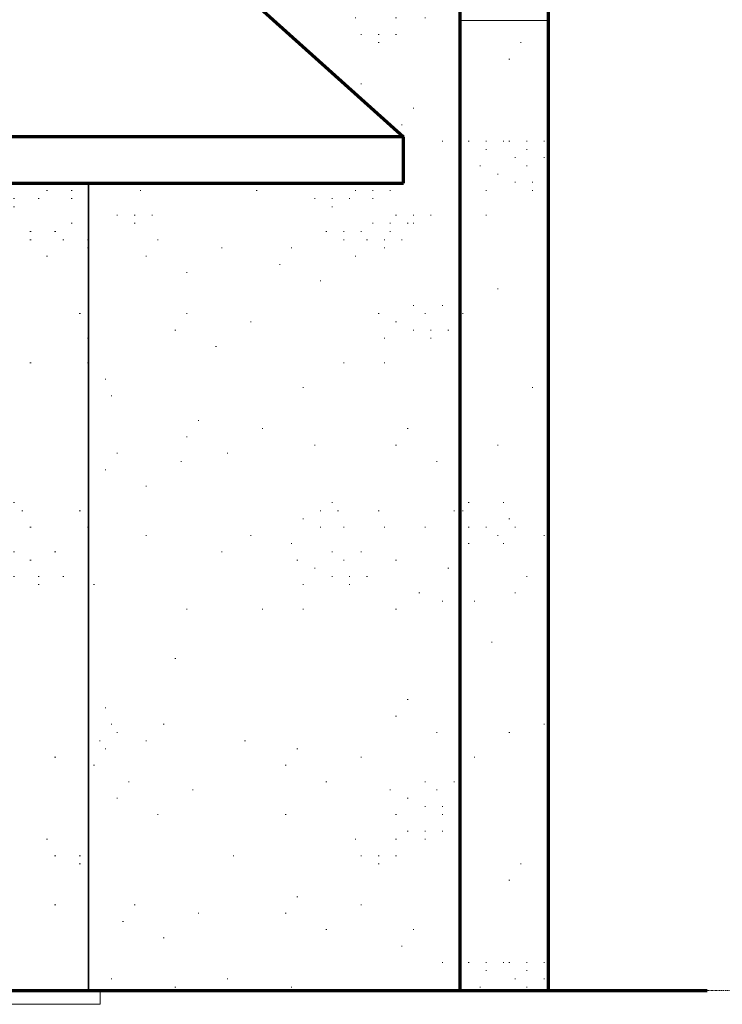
# Model space of a CAD drawing. Header units: inches. Extents: x -554 to 650, y -7 to 251.
# Tile 7 of 9: x 441 to 544, y -2 to 142. Entities that reach past the tile are written whole.
import ezdxf

# ---------------------------------------------------------------- set-up
doc = ezdxf.new("R2010")
doc.units = ezdxf.units.IN
doc.header["$MEASUREMENT"] = 0
doc.linetypes.add('Center 1_4_', pattern=[0.53125, 0.25, -0.09375, 0.09375, -0.09375])
for name, color, linetype, lineweight in [('A-DETL', 90, 'Continuous', 9), ('A-FLOR', 192, 'Continuous', 9), ('A-FLOR-LEVL', 51, 'Continuous', 9), ('A-ROOF', 132, 'Continuous', 9), ('A-WALL', 90, 'Continuous', 9), ('A-WALL-PATT', 111, 'Continuous', 9)]:
    doc.layers.add(name, color=color, linetype=linetype, lineweight=lineweight)

msp = doc.modelspace()

# ---------------------------------------------------------------- hatches: boundary and pattern name
at = {"layer": 'A-WALL-PATT'}
h = msp.add_hatch(dxfattribs=at)
h.set_pattern_fill('FP_4', color=256, style=0, pattern_type=2)
h.set_pattern_definition([(0, (652.33, 88.04), (0, 120), [0.112, -84.74]), (0, (607.36, 50.84), (0, 120), [0.112, -84.74]), (0, (633.66, 48.44), (0, 120), [0.112, -84.74]), (0, (654.03, 79.64), (0, 120), [0.112, -84.74]), (0, (642.15, 139.64), (0, 120), [0.112, -84.74]), (0, (599.72, 138.44), (0, 120), [0.112, -84.74]), (0, (616.69, 106.04), (0, 120), [0.112, -84.74]), (0, (620.93, 101.24), (0, 120), [0.112, -84.74]), (0, (665.9, 113.24), (0, 120), [0.112, -84.74]), (0, (668.45, 112.04), (0, 120), [0.112, -84.74]), (0, (668.45, 113.24), (0, 120), [0.112, -84.74]), (0, (671, 113.24), (0, 120), [0.112, -84.74]), (0, (654.03, 115.64), (0, 120), [0.112, -84.74]), (0, (656.57, 114.44), (0, 120), [0.112, -84.74]), (0, (656.57, 115.64), (0, 120), [0.112, -84.74]), (0, (659.12, 115.64), (0, 120), [0.112, -84.74]), (0, (661.66, 109.64), (0, 120), [0.112, -84.74]), (0, (664.21, 108.44), (0, 120), [0.112, -84.74]), (0, (664.21, 109.64), (0, 120), [0.112, -84.74]), (0, (666.75, 109.64), (0, 120), [0.112, -84.74]), (0, (662.51, 112.04), (0, 120), [0.112, -84.74]), (0, (665.06, 110.84), (0, 120), [0.112, -84.74]), (0, (665.06, 112.04), (0, 120), [0.112, -84.74]), (0, (667.6, 112.04), (0, 120), [0.112, -84.74]), (0, (655.72, 110.84), (0, 120), [0.112, -84.74]), (0, (658.27, 109.64), (0, 120), [0.112, -84.74]), (0, (658.27, 110.84), (0, 120), [0.112, -84.74]), (0, (660.81, 110.84), (0, 120), [0.112, -84.74]), (0, (659.97, 116.84), (0, 120), [0.112, -84.74]), (0, (662.51, 115.64), (0, 120), [0.112, -84.74]), (0, (662.51, 116.84), (0, 120), [0.112, -84.74]), (0, (665.06, 116.84), (0, 120), [0.112, -84.74]), (0, (625.18, 113.24), (0, 120), [0.112, -84.74]), (0, (627.72, 112.04), (0, 120), [0.112, -84.74]), (0, (627.72, 113.24), (0, 120), [0.112, -84.74]), (0, (630.27, 113.24), (0, 120), [0.112, -84.74]), (0, (623.48, 119.24), (0, 120), [0.112, -84.74]), (0, (626.02, 118.04), (0, 120), [0.112, -84.74]), (0, (626.02, 119.24), (0, 120), [0.112, -84.74]), (0, (628.57, 119.24), (0, 120), [0.112, -84.74]), (0, (660.81, 139.64), (0, 120), [0.112, -84.74]), (0, (663.36, 138.44), (0, 120), [0.112, -84.74]), (0, (663.36, 139.64), (0, 120), [0.112, -84.74]), (0, (665.9, 139.64), (0, 120), [0.112, -84.74]), (0, (616.69, 152.84), (0, 120), [0.112, -84.74]), (0, (619.24, 151.64), (0, 120), [0.112, -84.74]), (0, (619.24, 152.84), (0, 120), [0.112, -84.74]), (0, (621.78, 152.84), (0, 120), [0.112, -84.74]), (0, (609.9, 124.04), (0, 120), [0.112, -84.74]), (0, (612.45, 122.84), (0, 120), [0.112, -84.74]), (0, (612.45, 124.04), (0, 120), [0.112, -84.74]), (0, (615, 124.04), (0, 120), [0.112, -84.74]), (0, (667.6, 143.24), (0, 120), [0.112, -84.74]), (0, (670.15, 142.04), (0, 120), [0.112, -84.74]), (0, (670.15, 143.24), (0, 120), [0.112, -84.74]), (0, (672.69, 143.24), (0, 120), [0.112, -84.74]), (0, (603.96, 124.04), (0, 120), [0.112, -84.74]), (0, (606.51, 122.84), (0, 120), [0.112, -84.74]), (0, (606.51, 124.04), (0, 120), [0.112, -84.74]), (0, (609.05, 124.04), (0, 120), [0.112, -84.74]), (0, (660.81, 154.04), (0, 120), [0.112, -84.74]), (0, (655.72, 150.44), (0, 120), [0.112, -84.74]), (0, (651.48, 155.24), (0, 120), [0.112, -84.74]), (0, (649.78, 152.84), (0, 120), [0.112, -84.74]), (0, (650.63, 120.44), (0, 120), [0.112, -84.74]), (0, (645.54, 116.84), (0, 120), [0.112, -84.74]), (0, (641.3, 121.64), (0, 120), [0.112, -84.74]), (0, (639.6, 119.24), (0, 120), [0.112, -84.74]), (0, (659.97, 107.24), (0, 120), [0.112, -84.74]), (0, (654.88, 103.64), (0, 120), [0.112, -84.74]), (0, (650.63, 108.44), (0, 120), [0.112, -84.74]), (0, (648.93, 106.04), (0, 120), [0.112, -84.74]), (0, (633.66, 120.44), (0, 120), [0.112, -84.74]), (0, (628.57, 116.84), (0, 120), [0.112, -84.74]), (0, (624.33, 121.64), (0, 120), [0.112, -84.74]), (0, (622.63, 119.24), (0, 120), [0.112, -84.74]), (0, (637.05, 131.24), (0, 120), [0.112, -84.74]), (0, (631.96, 127.64), (0, 120), [0.112, -84.74]), (0, (627.72, 132.44), (0, 120), [0.112, -84.74]), (0, (626.02, 130.04), (0, 120), [0.112, -84.74]), (0, (677.78, 127.64), (0, 120), [0.112, -84.74]), (0, (672.69, 124.04), (0, 120), [0.112, -84.74]), (0, (668.45, 128.84), (0, 120), [0.112, -84.74]), (0, (666.75, 126.44), (0, 120), [0.112, -84.74]), (0, (644.69, 97.64), (0, 120), [0.112, -84.74]), (0, (639.6, 94.04), (0, 120), [0.112, -84.74]), (0, (635.36, 98.84), (0, 120), [0.112, -84.74]), (0, (633.66, 96.44), (0, 120), [0.112, -84.74]), (0, (640.45, 108.44), (0, 120), [0.112, -84.74]), (0, (635.36, 104.84), (0, 120), [0.112, -84.74]), (0, (631.12, 109.64), (0, 120), [0.112, -84.74]), (0, (629.42, 107.24), (0, 120), [0.112, -84.74]), (0, (660.81, 132.44), (0, 120), [0.112, -84.74]), (0, (655.72, 128.84), (0, 120), [0.112, -84.74]), (0, (651.48, 133.64), (0, 120), [0.112, -84.74]), (0, (649.78, 131.24), (0, 120), [0.112, -84.74]), (0, (676.94, 80.84), (0, 120), [0.112, -84.74]), (0, (671.85, 77.24), (0, 120), [0.112, -84.74]), (0, (667.6, 82.04), (0, 120), [0.112, -84.74]), (0, (665.9, 79.64), (0, 120), [0.112, -84.74]), (0, (634.51, 77.24), (0, 120), [0.112, -84.74]), (0, (629.42, 73.64), (0, 120), [0.112, -84.74]), (0, (625.18, 78.44), (0, 120), [0.112, -84.74]), (0, (623.48, 76.04), (0, 120), [0.112, -84.74]), (0, (608.2, 102.44), (0, 120), [0.112, -84.74]), (0, (603.11, 98.84), (0, 120), [0.112, -84.74]), (0, (598.87, 103.64), (0, 120), [0.112, -84.74]), (0, (597.17, 101.24), (0, 120), [0.112, -84.74]), (0, (620.93, 137.24), (0, 120), [0.112, -84.74]), (0, (615.84, 133.64), (0, 120), [0.112, -84.74]), (0, (611.6, 138.44), (0, 120), [0.112, -84.74]), (0, (609.9, 136.04), (0, 120), [0.112, -84.74]), (0, (609.9, 157.64), (0, 120), [0.112, -84.74]), (0, (604.81, 154.04), (0, 120), [0.112, -84.74]), (0, (600.57, 158.84), (0, 120), [0.112, -84.74]), (0, (598.87, 156.44), (0, 120), [0.112, -84.74]), (0, (676.94, 161.24), (0, 120), [0.112, -84.74]), (0, (671.85, 157.64), (0, 120), [0.112, -84.74]), (0, (667.6, 162.44), (0, 120), [0.112, -84.74]), (0, (665.9, 160.04), (0, 120), [0.112, -84.74]), (0, (635.36, 80.84), (0, 120), [0.112, -84.74]), (0, (637.05, 83.24), (0, 120), [0.112, -84.74]), (0, (641.3, 78.44), (0, 120), [0.112, -84.74]), (0, (646.39, 82.04), (0, 120), [0.112, -84.74]), (0, (600.57, 113.24), (0, 120), [0.112, -84.74]), (0, (606.51, 113.24), (0, 120), [0.112, -84.74]), (0, (606.51, 116.84), (0, 120), [0.112, -84.74]), (0, (608.2, 119.24), (0, 120), [0.112, -84.74]), (0, (605.66, 120.44), (0, 120), [0.112, -84.74]), (0, (610.75, 121.64), (0, 120), [0.112, -84.74]), (0, (612.45, 120.44), (0, 120), [0.112, -84.74]), (0, (610.75, 118.04), (0, 120), [0.112, -84.74]), (0, (613.3, 116.84), (0, 120), [0.112, -84.74]), (0, (613.3, 118.04), (0, 120), [0.112, -84.74]), (0, (615.84, 118.04), (0, 120), [0.112, -84.74]), (0, (615, 121.64), (0, 120), [0.112, -84.74]), (0, (659.97, 142.04), (0, 120), [0.112, -84.74]), (0, (665.9, 142.04), (0, 120), [0.112, -84.74]), (0, (665.9, 145.64), (0, 120), [0.112, -84.74]), (0, (667.6, 148.04), (0, 120), [0.112, -84.74]), (0, (665.06, 149.24), (0, 120), [0.112, -84.74]), (0, (670.15, 150.44), (0, 120), [0.112, -84.74]), (0, (671.85, 149.24), (0, 120), [0.112, -84.74]), (0, (670.15, 146.84), (0, 120), [0.112, -84.74]), (0, (672.69, 145.64), (0, 120), [0.112, -84.74]), (0, (672.69, 146.84), (0, 120), [0.112, -84.74]), (0, (675.24, 146.84), (0, 120), [0.112, -84.74]), (0, (674.39, 150.44), (0, 120), [0.112, -84.74]), (0, (658.27, 91.64), (0, 120), [0.112, -84.74]), (0, (664.21, 91.64), (0, 120), [0.112, -84.74]), (0, (664.21, 95.24), (0, 120), [0.112, -84.74]), (0, (665.9, 97.64), (0, 120), [0.112, -84.74]), (0, (663.36, 98.84), (0, 120), [0.112, -84.74]), (0, (668.45, 100.04), (0, 120), [0.112, -84.74]), (0, (670.15, 98.84), (0, 120), [0.112, -84.74]), (0, (668.45, 96.44), (0, 120), [0.112, -84.74]), (0, (671, 95.24), (0, 120), [0.112, -84.74]), (0, (671, 96.44), (0, 120), [0.112, -84.74]), (0, (673.54, 96.44), (0, 120), [0.112, -84.74]), (0, (672.69, 100.04), (0, 120), [0.112, -84.74]), (0, (602.27, 90.44), (0, 120), [0.112, -84.74]), (0, (613.3, 88.04), (0, 120), [0.112, -84.74]), (0, (608.2, 79.64), (0, 120), [0.112, -84.74]), (0, (617.54, 90.44), (0, 120), [0.112, -84.74]), (0, (619.24, 79.64), (0, 120), [0.112, -84.74]), (0, (624.33, 86.84), (0, 120), [0.112, -84.74]), (0, (623.48, 89.24), (0, 120), [0.112, -84.74]), (0, (619.24, 146.84), (0, 120), [0.112, -84.74]), (0, (625.18, 148.04), (0, 120), [0.112, -84.74]), (0, (626.87, 150.44), (0, 120), [0.112, -84.74]), (0, (629.42, 156.44), (0, 120), [0.112, -84.74]), (0, (631.96, 158.84), (0, 120), [0.112, -84.74]), (0, (625.18, 157.64), (0, 120), [0.112, -84.74]), (0, (624.33, 158.84), (0, 120), [0.112, -84.74]), (0, (623.48, 161.24), (0, 120), [0.112, -84.74]), (0, (623.48, 155.24), (0, 120), [0.112, -84.74]), (0, (622.63, 156.44), (0, 120), [0.112, -84.74]), (0, (620.93, 157.64), (0, 120), [0.112, -84.74]), (0, (618.39, 161.24), (0, 120), [0.112, -84.74]), (0, (617.54, 160.04), (0, 120), [0.112, -84.74]), (0, (615, 158.84), (0, 120), [0.112, -84.74]), (0, (615.84, 156.44), (0, 120), [0.112, -84.74]), (0, (618.39, 157.64), (0, 120), [0.112, -84.74]), (0, (618.39, 155.24), (0, 120), [0.112, -84.74]), (0, (631.12, 145.64), (0, 120), [0.112, -84.74]), (0, (636.21, 149.24), (0, 120), [0.112, -84.74]), (0, (643.84, 156.44), (0, 120), [0.112, -84.74]), (0, (649.78, 145.64), (0, 120), [0.112, -84.74]), (0, (657.42, 70.04), (0, 120), [0.112, -84.74]), (0, (665.9, 62.84), (0, 120), [0.112, -84.74]), (0, (665.9, 55.64), (0, 120), [0.112, -84.74]), (0, (669.3, 58.04), (0, 120), [0.112, -84.74]), (0, (672.69, 56.84), (0, 120), [0.112, -84.74]), (0, (673.54, 61.64), (0, 120), [0.112, -84.74]), (0, (676.94, 56.84), (0, 120), [0.112, -84.74]), (0, (679.48, 59.24), (0, 120), [0.112, -84.74]), (0, (678.63, 66.44), (0, 120), [0.112, -84.74]), (0, (674.39, 70.04), (0, 120), [0.112, -84.74]), (0, (670.15, 67.64), (0, 120), [0.112, -84.74]), (0, (663.36, 70.04), (0, 120), [0.112, -84.74]), (0, (664.21, 67.64), (0, 120), [0.112, -84.74]), (0, (660.81, 64.04), (0, 120), [0.112, -84.74]), (0, (661.66, 60.44), (0, 120), [0.112, -84.74]), (0, (659.12, 60.44), (0, 120), [0.112, -84.74]), (0, (659.12, 59.24), (0, 120), [0.112, -84.74]), (0, (656.57, 60.44), (0, 120), [0.112, -84.74]), (0, (658.27, 62.84), (0, 120), [0.112, -84.74]), (0, (656.57, 64.04), (0, 120), [0.112, -84.74]), (0, (658.27, 67.64), (0, 120), [0.112, -84.74]), (0, (654.88, 67.64), (0, 120), [0.112, -84.74]), (0, (656.57, 71.24), (0, 120), [0.112, -84.74]), (0, (654.88, 70.04), (0, 120), [0.112, -84.74]), (0, (652.33, 68.84), (0, 120), [0.112, -84.74]), (0, (650.63, 65.24), (0, 120), [0.112, -84.74]), (0, (651.48, 62.84), (0, 120), [0.112, -84.74]), (0, (654.03, 61.64), (0, 120), [0.112, -84.74]), (0, (652.33, 59.24), (0, 120), [0.112, -84.74]), (0, (652.33, 55.64), (0, 120), [0.112, -84.74]), (0, (646.39, 55.64), (0, 120), [0.112, -84.74]), (0, (644.69, 66.44), (0, 120), [0.112, -84.74]), (0, (635.36, 55.64), (0, 120), [0.112, -84.74]), (0, (640.45, 64.04), (0, 120), [0.112, -84.74]), (0, (629.42, 66.44), (0, 120), [0.112, -84.74]), (0, (621.78, 59.24), (0, 120), [0.112, -84.74]), (0, (616.69, 55.64), (0, 120), [0.112, -84.74]), (0, (603.96, 65.24), (0, 120), [0.112, -84.74]), (0, (603.96, 67.64), (0, 120), [0.112, -84.74]), (0, (601.42, 66.44), (0, 120), [0.112, -84.74]), (0, (600.57, 68.84), (0, 120), [0.112, -84.74]), (0, (603.11, 70.04), (0, 120), [0.112, -84.74]), (0, (603.96, 71.24), (0, 120), [0.112, -84.74]), (0, (606.51, 67.64), (0, 120), [0.112, -84.74]), (0, (608.2, 66.44), (0, 120), [0.112, -84.74]), (0, (609.05, 65.24), (0, 120), [0.112, -84.74]), (0, (609.05, 71.24), (0, 120), [0.112, -84.74]), (0, (609.9, 68.84), (0, 120), [0.112, -84.74]), (0, (610.75, 67.64), (0, 120), [0.112, -84.74]), (0, (617.54, 68.84), (0, 120), [0.112, -84.74]), (0, (615, 66.44), (0, 120), [0.112, -84.74]), (0, (612.45, 60.44), (0, 120), [0.112, -84.74]), (0, (610.75, 58.04), (0, 120), [0.112, -84.74]), (0, (604.81, 56.84), (0, 120), [0.112, -84.74])])
h.paths.add_polyline_path([(451.39, 0), (505.84, 0), (505.84, 214), (505.68, 217.39), (505.21, 220.73), (504.44, 223.95), (503.37, 227), (502.04, 229.83), (500.45, 232.38), (498.64, 234.63), (496.65, 236.52), (494.49, 238.02), (492.21, 239.11), (489.85, 239.78), (487.45, 240), (451.39, 240), (451.39, 166.19), (497.43, 124.73), (497.43, 118), (451.39, 118), (451.39, 59.35)], flags=0)
h = msp.add_hatch(dxfattribs=at)
h.set_pattern_fill('FP_5', color=256, style=0, pattern_type=2)
h.set_pattern_definition([(0, (-38.8, 88.04), (0, 120), [0.112, -84.741]), (0, (-83.77, 50.84), (0, 120), [0.112, -84.741]), (0, (-57.47, 48.44), (0, 120), [0.112, -84.741]), (0, (-37.1, 79.64), (0, 120), [0.112, -84.741]), (0, (-48.98, 139.64), (0, 120), [0.112, -84.741]), (0, (-91.41, 138.44), (0, 120), [0.112, -84.741]), (0, (-74.44, 106.04), (0, 120), [0.112, -84.741]), (0, (-70.2, 101.24), (0, 120), [0.112, -84.741]), (0, (-25.22, 113.24), (0, 120), [0.112, -84.741]), (0, (-22.68, 112.04), (0, 120), [0.112, -84.741]), (0, (-22.68, 113.24), (0, 120), [0.112, -84.741]), (0, (-20.13, 113.24), (0, 120), [0.112, -84.741]), (0, (-37.1, 115.64), (0, 120), [0.112, -84.741]), (0, (-34.56, 114.44), (0, 120), [0.112, -84.741]), (0, (-34.56, 115.64), (0, 120), [0.112, -84.741]), (0, (-32.01, 115.64), (0, 120), [0.112, -84.741]), (0, (-29.47, 109.64), (0, 120), [0.112, -84.741]), (0, (-26.92, 108.44), (0, 120), [0.112, -84.741]), (0, (-26.92, 109.64), (0, 120), [0.112, -84.741]), (0, (-24.38, 109.64), (0, 120), [0.112, -84.741]), (0, (-28.62, 112.04), (0, 120), [0.112, -84.741]), (0, (-26.07, 110.84), (0, 120), [0.112, -84.741]), (0, (-26.07, 112.04), (0, 120), [0.112, -84.741]), (0, (-23.53, 112.04), (0, 120), [0.112, -84.741]), (0, (-35.41, 110.84), (0, 120), [0.112, -84.741]), (0, (-32.86, 109.64), (0, 120), [0.112, -84.741]), (0, (-32.86, 110.84), (0, 120), [0.112, -84.741]), (0, (-30.32, 110.84), (0, 120), [0.112, -84.741]), (0, (-31.16, 116.84), (0, 120), [0.112, -84.741]), (0, (-28.62, 115.64), (0, 120), [0.112, -84.741]), (0, (-28.62, 116.84), (0, 120), [0.112, -84.741]), (0, (-26.07, 116.84), (0, 120), [0.112, -84.741]), (0, (-65.95, 113.24), (0, 120), [0.112, -84.741]), (0, (-63.41, 112.04), (0, 120), [0.112, -84.741]), (0, (-63.41, 113.24), (0, 120), [0.112, -84.741]), (0, (-60.86, 113.24), (0, 120), [0.112, -84.741]), (0, (-67.65, 119.24), (0, 120), [0.112, -84.741]), (0, (-65.1, 118.04), (0, 120), [0.112, -84.741]), (0, (-65.1, 119.24), (0, 120), [0.112, -84.741]), (0, (-62.56, 119.24), (0, 120), [0.112, -84.741]), (0, (-30.32, 139.64), (0, 120), [0.112, -84.741]), (0, (-27.77, 138.44), (0, 120), [0.112, -84.741]), (0, (-27.77, 139.64), (0, 120), [0.112, -84.741]), (0, (-25.22, 139.64), (0, 120), [0.112, -84.741]), (0, (-74.44, 152.84), (0, 120), [0.112, -84.741]), (0, (-71.89, 151.64), (0, 120), [0.112, -84.741]), (0, (-71.89, 152.84), (0, 120), [0.112, -84.741]), (0, (-69.35, 152.84), (0, 120), [0.112, -84.741]), (0, (-81.23, 124.04), (0, 120), [0.112, -84.741]), (0, (-78.68, 122.84), (0, 120), [0.112, -84.741]), (0, (-78.68, 124.04), (0, 120), [0.112, -84.741]), (0, (-76.14, 124.04), (0, 120), [0.112, -84.741]), (0, (-23.53, 143.24), (0, 120), [0.112, -84.741]), (0, (-20.98, 142.04), (0, 120), [0.112, -84.741]), (0, (-20.98, 143.24), (0, 120), [0.112, -84.741]), (0, (-18.44, 143.24), (0, 120), [0.112, -84.741]), (0, (-87.17, 124.04), (0, 120), [0.112, -84.741]), (0, (-84.62, 122.84), (0, 120), [0.112, -84.741]), (0, (-84.62, 124.04), (0, 120), [0.112, -84.741]), (0, (-82.08, 124.04), (0, 120), [0.112, -84.741]), (0, (-30.32, 154.04), (0, 120), [0.112, -84.741]), (0, (-35.41, 150.44), (0, 120), [0.112, -84.741]), (0, (-39.65, 155.24), (0, 120), [0.112, -84.741]), (0, (-41.35, 152.84), (0, 120), [0.112, -84.741]), (0, (-40.5, 120.44), (0, 120), [0.112, -84.741]), (0, (-45.59, 116.84), (0, 120), [0.112, -84.741]), (0, (-49.83, 121.64), (0, 120), [0.112, -84.741]), (0, (-51.53, 119.24), (0, 120), [0.112, -84.741]), (0, (-31.16, 107.24), (0, 120), [0.112, -84.741]), (0, (-36.26, 103.64), (0, 120), [0.112, -84.741]), (0, (-40.5, 108.44), (0, 120), [0.112, -84.741]), (0, (-42.2, 106.04), (0, 120), [0.112, -84.741]), (0, (-57.47, 120.44), (0, 120), [0.112, -84.741]), (0, (-62.56, 116.84), (0, 120), [0.112, -84.741]), (0, (-66.8, 121.64), (0, 120), [0.112, -84.741]), (0, (-68.5, 119.24), (0, 120), [0.112, -84.741]), (0, (-54.07, 131.24), (0, 120), [0.112, -84.741]), (0, (-59.16, 127.64), (0, 120), [0.112, -84.741]), (0, (-63.41, 132.44), (0, 120), [0.112, -84.741]), (0, (-65.1, 130.04), (0, 120), [0.112, -84.741]), (0, (-13.35, 127.64), (0, 120), [0.112, -84.741]), (0, (-18.44, 124.04), (0, 120), [0.112, -84.741]), (0, (-22.68, 128.84), (0, 120), [0.112, -84.741]), (0, (-24.38, 126.44), (0, 120), [0.112, -84.741]), (0, (-46.44, 97.64), (0, 120), [0.112, -84.741]), (0, (-51.53, 94.04), (0, 120), [0.112, -84.741]), (0, (-55.77, 98.84), (0, 120), [0.112, -84.741]), (0, (-57.47, 96.44), (0, 120), [0.112, -84.741]), (0, (-50.68, 108.44), (0, 120), [0.112, -84.741]), (0, (-55.77, 104.84), (0, 120), [0.112, -84.741]), (0, (-60.01, 109.64), (0, 120), [0.112, -84.741]), (0, (-61.71, 107.24), (0, 120), [0.112, -84.741]), (0, (-30.32, 132.44), (0, 120), [0.112, -84.741]), (0, (-35.41, 128.84), (0, 120), [0.112, -84.741]), (0, (-39.65, 133.64), (0, 120), [0.112, -84.741]), (0, (-41.35, 131.24), (0, 120), [0.112, -84.741]), (0, (-14.19, 80.84), (0, 120), [0.112, -84.741]), (0, (-19.28, 77.24), (0, 120), [0.112, -84.741]), (0, (-23.53, 82.04), (0, 120), [0.112, -84.741]), (0, (-25.22, 79.64), (0, 120), [0.112, -84.741]), (0, (-56.62, 77.24), (0, 120), [0.112, -84.741]), (0, (-61.71, 73.64), (0, 120), [0.112, -84.741]), (0, (-65.95, 78.44), (0, 120), [0.112, -84.741]), (0, (-67.65, 76.04), (0, 120), [0.112, -84.741]), (0, (-82.92, 102.44), (0, 120), [0.112, -84.741]), (0, (-88.02, 98.84), (0, 120), [0.112, -84.741]), (0, (-92.26, 103.64), (0, 120), [0.112, -84.741]), (0, (-93.95, 101.24), (0, 120), [0.112, -84.741]), (0, (-70.2, 137.24), (0, 120), [0.112, -84.741]), (0, (-75.29, 133.64), (0, 120), [0.112, -84.741]), (0, (-79.53, 138.44), (0, 120), [0.112, -84.741]), (0, (-81.23, 136.04), (0, 120), [0.112, -84.741]), (0, (-81.23, 157.64), (0, 120), [0.112, -84.741]), (0, (-86.32, 154.04), (0, 120), [0.112, -84.741]), (0, (-90.56, 158.84), (0, 120), [0.112, -84.741]), (0, (-92.26, 156.44), (0, 120), [0.112, -84.741]), (0, (-14.19, 161.24), (0, 120), [0.112, -84.741]), (0, (-19.28, 157.64), (0, 120), [0.112, -84.741]), (0, (-23.53, 162.44), (0, 120), [0.112, -84.741]), (0, (-25.22, 160.04), (0, 120), [0.112, -84.741]), (0, (-55.77, 80.84), (0, 120), [0.112, -84.741]), (0, (-54.07, 83.24), (0, 120), [0.112, -84.741]), (0, (-49.83, 78.44), (0, 120), [0.112, -84.741]), (0, (-44.74, 82.04), (0, 120), [0.112, -84.741]), (0, (-90.56, 113.24), (0, 120), [0.112, -84.741]), (0, (-84.62, 113.24), (0, 120), [0.112, -84.741]), (0, (-84.62, 116.84), (0, 120), [0.112, -84.741]), (0, (-82.92, 119.24), (0, 120), [0.112, -84.741]), (0, (-85.47, 120.44), (0, 120), [0.112, -84.741]), (0, (-80.38, 121.64), (0, 120), [0.112, -84.741]), (0, (-78.68, 120.44), (0, 120), [0.112, -84.741]), (0, (-80.38, 118.04), (0, 120), [0.112, -84.741]), (0, (-77.83, 116.84), (0, 120), [0.112, -84.741]), (0, (-77.83, 118.04), (0, 120), [0.112, -84.741]), (0, (-75.29, 118.04), (0, 120), [0.112, -84.741]), (0, (-76.14, 121.64), (0, 120), [0.112, -84.741]), (0, (-31.16, 142.04), (0, 120), [0.112, -84.741]), (0, (-25.22, 142.04), (0, 120), [0.112, -84.741]), (0, (-25.22, 145.64), (0, 120), [0.112, -84.741]), (0, (-23.53, 148.04), (0, 120), [0.112, -84.741]), (0, (-26.07, 149.24), (0, 120), [0.112, -84.741]), (0, (-20.98, 150.44), (0, 120), [0.112, -84.741]), (0, (-19.28, 149.24), (0, 120), [0.112, -84.741]), (0, (-20.98, 146.84), (0, 120), [0.112, -84.741]), (0, (-18.44, 145.64), (0, 120), [0.112, -84.741]), (0, (-18.44, 146.84), (0, 120), [0.112, -84.741]), (0, (-15.89, 146.84), (0, 120), [0.112, -84.741]), (0, (-16.74, 150.44), (0, 120), [0.112, -84.741]), (0, (-32.86, 91.64), (0, 120), [0.112, -84.741]), (0, (-26.92, 91.64), (0, 120), [0.112, -84.741]), (0, (-26.92, 95.24), (0, 120), [0.112, -84.741]), (0, (-25.22, 97.64), (0, 120), [0.112, -84.741]), (0, (-27.77, 98.84), (0, 120), [0.112, -84.741]), (0, (-22.68, 100.04), (0, 120), [0.112, -84.741]), (0, (-20.98, 98.84), (0, 120), [0.112, -84.741]), (0, (-22.68, 96.44), (0, 120), [0.112, -84.741]), (0, (-20.13, 95.24), (0, 120), [0.112, -84.741]), (0, (-20.13, 96.44), (0, 120), [0.112, -84.741]), (0, (-17.59, 96.44), (0, 120), [0.112, -84.741]), (0, (-18.44, 100.04), (0, 120), [0.112, -84.741]), (0, (-88.86, 90.44), (0, 120), [0.112, -84.741]), (0, (-77.83, 88.04), (0, 120), [0.112, -84.741]), (0, (-82.92, 79.64), (0, 120), [0.112, -84.741]), (0, (-73.59, 90.44), (0, 120), [0.112, -84.741]), (0, (-71.89, 79.64), (0, 120), [0.112, -84.741]), (0, (-66.8, 86.84), (0, 120), [0.112, -84.741]), (0, (-67.65, 89.24), (0, 120), [0.112, -84.741]), (0, (-71.89, 146.84), (0, 120), [0.112, -84.741]), (0, (-65.95, 148.04), (0, 120), [0.112, -84.741]), (0, (-64.26, 150.44), (0, 120), [0.112, -84.741]), (0, (-61.71, 156.44), (0, 120), [0.112, -84.741]), (0, (-59.16, 158.84), (0, 120), [0.112, -84.741]), (0, (-65.95, 157.64), (0, 120), [0.112, -84.741]), (0, (-66.8, 158.84), (0, 120), [0.112, -84.741]), (0, (-67.65, 161.24), (0, 120), [0.112, -84.741]), (0, (-67.65, 155.24), (0, 120), [0.112, -84.741]), (0, (-68.5, 156.44), (0, 120), [0.112, -84.741]), (0, (-70.2, 157.64), (0, 120), [0.112, -84.741]), (0, (-72.74, 161.24), (0, 120), [0.112, -84.741]), (0, (-73.59, 160.04), (0, 120), [0.112, -84.741]), (0, (-76.14, 158.84), (0, 120), [0.112, -84.741]), (0, (-75.29, 156.44), (0, 120), [0.112, -84.741]), (0, (-72.74, 157.64), (0, 120), [0.112, -84.741]), (0, (-72.74, 155.24), (0, 120), [0.112, -84.741]), (0, (-60.01, 145.64), (0, 120), [0.112, -84.741]), (0, (-54.92, 149.24), (0, 120), [0.112, -84.741]), (0, (-47.29, 156.44), (0, 120), [0.112, -84.741]), (0, (-41.35, 145.64), (0, 120), [0.112, -84.741]), (0, (-33.71, 70.04), (0, 120), [0.112, -84.741]), (0, (-25.22, 62.84), (0, 120), [0.112, -84.741]), (0, (-25.22, 55.64), (0, 120), [0.112, -84.741]), (0, (-21.83, 58.04), (0, 120), [0.112, -84.741]), (0, (-18.44, 56.84), (0, 120), [0.112, -84.741]), (0, (-17.59, 61.64), (0, 120), [0.112, -84.741]), (0, (-14.19, 56.84), (0, 120), [0.112, -84.741]), (0, (-11.65, 59.24), (0, 120), [0.112, -84.741]), (0, (-12.5, 66.44), (0, 120), [0.112, -84.741]), (0, (-16.74, 70.04), (0, 120), [0.112, -84.741]), (0, (-20.98, 67.64), (0, 120), [0.112, -84.741]), (0, (-27.77, 70.04), (0, 120), [0.112, -84.741]), (0, (-26.92, 67.64), (0, 120), [0.112, -84.741]), (0, (-30.32, 64.04), (0, 120), [0.112, -84.741]), (0, (-29.47, 60.44), (0, 120), [0.112, -84.741]), (0, (-32.01, 60.44), (0, 120), [0.112, -84.741]), (0, (-32.01, 59.24), (0, 120), [0.112, -84.741]), (0, (-34.56, 60.44), (0, 120), [0.112, -84.741]), (0, (-32.86, 62.84), (0, 120), [0.112, -84.741]), (0, (-34.56, 64.04), (0, 120), [0.112, -84.741]), (0, (-32.86, 67.64), (0, 120), [0.112, -84.741]), (0, (-36.26, 67.64), (0, 120), [0.112, -84.741]), (0, (-34.56, 71.24), (0, 120), [0.112, -84.741]), (0, (-36.26, 70.04), (0, 120), [0.112, -84.741]), (0, (-38.8, 68.84), (0, 120), [0.112, -84.741]), (0, (-40.5, 65.24), (0, 120), [0.112, -84.741]), (0, (-39.65, 62.84), (0, 120), [0.112, -84.741]), (0, (-37.1, 61.64), (0, 120), [0.112, -84.741]), (0, (-38.8, 59.24), (0, 120), [0.112, -84.741]), (0, (-38.8, 55.64), (0, 120), [0.112, -84.741]), (0, (-44.74, 55.64), (0, 120), [0.112, -84.741]), (0, (-46.44, 66.44), (0, 120), [0.112, -84.741]), (0, (-55.77, 55.64), (0, 120), [0.112, -84.741]), (0, (-50.68, 64.04), (0, 120), [0.112, -84.741]), (0, (-61.71, 66.44), (0, 120), [0.112, -84.741]), (0, (-69.35, 59.24), (0, 120), [0.112, -84.741]), (0, (-74.44, 55.64), (0, 120), [0.112, -84.741]), (0, (-87.17, 65.24), (0, 120), [0.112, -84.741]), (0, (-87.17, 67.64), (0, 120), [0.112, -84.741]), (0, (-89.71, 66.44), (0, 120), [0.112, -84.741]), (0, (-90.56, 68.84), (0, 120), [0.112, -84.741]), (0, (-88.02, 70.04), (0, 120), [0.112, -84.741]), (0, (-87.17, 71.24), (0, 120), [0.112, -84.741]), (0, (-84.62, 67.64), (0, 120), [0.112, -84.741]), (0, (-82.92, 66.44), (0, 120), [0.112, -84.741]), (0, (-82.08, 65.24), (0, 120), [0.112, -84.741]), (0, (-82.08, 71.24), (0, 120), [0.112, -84.741]), (0, (-81.23, 68.84), (0, 120), [0.112, -84.741]), (0, (-80.38, 67.64), (0, 120), [0.112, -84.741]), (0, (-73.59, 68.84), (0, 120), [0.112, -84.741]), (0, (-76.14, 66.44), (0, 120), [0.112, -84.741]), (0, (-78.68, 60.44), (0, 120), [0.112, -84.741]), (0, (-80.38, 58.04), (0, 120), [0.112, -84.741]), (0, (-86.32, 56.84), (0, 120), [0.112, -84.741])])
h.paths.add_polyline_path([(505.84, 0), (518.57, 0), (518.57, 141.73), (505.84, 141.73), (505.84, 125.12)], flags=0)
h = msp.add_hatch(dxfattribs=at)
h.set_pattern_fill('FP_1', color=256, style=0, pattern_type=2)
h.set_pattern_definition([(0, (74.39, 88.04), (0, 120), [0.158, -119.842]), (0, (10.79, 50.84), (0, 120), [0.158, -119.842]), (0, (47.99, 48.44), (0, 120), [0.158, -119.842]), (0, (76.79, 79.64), (0, 120), [0.158, -119.842]), (0, (59.99, 139.64), (0, 120), [0.158, -119.842]), (0, (-0.01, 138.44), (0, 120), [0.158, -119.842]), (0, (23.99, 106.04), (0, 120), [0.158, -119.842]), (0, (29.99, 101.24), (0, 120), [0.158, -119.842]), (0, (93.59, 113.24), (0, 120), [0.158, -119.842]), (0, (97.19, 112.04), (0, 120), [0.158, -119.842]), (0, (97.19, 113.24), (0, 120), [0.158, -119.842]), (0, (100.79, 113.24), (0, 120), [0.158, -119.842]), (0, (76.79, 115.64), (0, 120), [0.158, -119.842]), (0, (80.39, 114.44), (0, 120), [0.158, -119.842]), (0, (80.39, 115.64), (0, 120), [0.158, -119.842]), (0, (83.99, 115.64), (0, 120), [0.158, -119.842]), (0, (87.59, 109.64), (0, 120), [0.158, -119.842]), (0, (91.19, 108.44), (0, 120), [0.158, -119.842]), (0, (91.19, 109.64), (0, 120), [0.158, -119.842]), (0, (94.79, 109.64), (0, 120), [0.158, -119.842]), (0, (88.79, 112.04), (0, 120), [0.158, -119.842]), (0, (92.39, 110.84), (0, 120), [0.158, -119.842]), (0, (92.39, 112.04), (0, 120), [0.158, -119.842]), (0, (95.99, 112.04), (0, 120), [0.158, -119.842]), (0, (79.19, 110.84), (0, 120), [0.158, -119.842]), (0, (82.79, 109.64), (0, 120), [0.158, -119.842]), (0, (82.79, 110.84), (0, 120), [0.158, -119.842]), (0, (86.39, 110.84), (0, 120), [0.158, -119.842]), (0, (85.19, 116.84), (0, 120), [0.158, -119.842]), (0, (88.79, 115.64), (0, 120), [0.158, -119.842]), (0, (88.79, 116.84), (0, 120), [0.158, -119.842]), (0, (92.39, 116.84), (0, 120), [0.158, -119.842]), (0, (35.99, 113.24), (0, 120), [0.158, -119.842]), (0, (39.59, 112.04), (0, 120), [0.158, -119.842]), (0, (39.59, 113.24), (0, 120), [0.158, -119.842]), (0, (43.19, 113.24), (0, 120), [0.158, -119.842]), (0, (33.59, 119.24), (0, 120), [0.158, -119.842]), (0, (37.19, 118.04), (0, 120), [0.158, -119.842]), (0, (37.19, 119.24), (0, 120), [0.158, -119.842]), (0, (40.79, 119.24), (0, 120), [0.158, -119.842]), (0, (86.39, 139.64), (0, 120), [0.158, -119.842]), (0, (89.99, 138.44), (0, 120), [0.158, -119.842]), (0, (89.99, 139.64), (0, 120), [0.158, -119.842]), (0, (93.59, 139.64), (0, 120), [0.158, -119.842]), (0, (23.99, 152.84), (0, 120), [0.158, -119.842]), (0, (27.59, 151.64), (0, 120), [0.158, -119.842]), (0, (27.59, 152.84), (0, 120), [0.158, -119.842]), (0, (31.19, 152.84), (0, 120), [0.158, -119.842]), (0, (14.39, 124.04), (0, 120), [0.158, -119.842]), (0, (17.99, 122.84), (0, 120), [0.158, -119.842]), (0, (17.99, 124.04), (0, 120), [0.158, -119.842]), (0, (21.59, 124.04), (0, 120), [0.158, -119.842]), (0, (95.99, 143.24), (0, 120), [0.158, -119.842]), (0, (99.59, 142.04), (0, 120), [0.158, -119.842]), (0, (99.59, 143.24), (0, 120), [0.158, -119.842]), (0, (103.19, 143.24), (0, 120), [0.158, -119.842]), (0, (5.99, 124.04), (0, 120), [0.158, -119.842]), (0, (9.59, 122.84), (0, 120), [0.158, -119.842]), (0, (9.59, 124.04), (0, 120), [0.158, -119.842]), (0, (13.19, 124.04), (0, 120), [0.158, -119.842]), (0, (86.39, 154.04), (0, 120), [0.158, -119.842]), (0, (79.19, 150.44), (0, 120), [0.158, -119.842]), (0, (73.19, 155.24), (0, 120), [0.158, -119.842]), (0, (70.79, 152.84), (0, 120), [0.158, -119.842]), (0, (71.99, 120.44), (0, 120), [0.158, -119.842]), (0, (64.79, 116.84), (0, 120), [0.158, -119.842]), (0, (58.79, 121.64), (0, 120), [0.158, -119.842]), (0, (56.39, 119.24), (0, 120), [0.158, -119.842]), (0, (85.19, 107.24), (0, 120), [0.158, -119.842]), (0, (77.99, 103.64), (0, 120), [0.158, -119.842]), (0, (71.99, 108.44), (0, 120), [0.158, -119.842]), (0, (69.59, 106.04), (0, 120), [0.158, -119.842]), (0, (47.99, 120.44), (0, 120), [0.158, -119.842]), (0, (40.79, 116.84), (0, 120), [0.158, -119.842]), (0, (34.79, 121.64), (0, 120), [0.158, -119.842]), (0, (32.39, 119.24), (0, 120), [0.158, -119.842]), (0, (52.79, 131.24), (0, 120), [0.158, -119.842]), (0, (45.59, 127.64), (0, 120), [0.158, -119.842]), (0, (39.59, 132.44), (0, 120), [0.158, -119.842]), (0, (37.19, 130.04), (0, 120), [0.158, -119.842]), (0, (110.39, 127.64), (0, 120), [0.158, -119.842]), (0, (103.19, 124.04), (0, 120), [0.158, -119.842]), (0, (97.19, 128.84), (0, 120), [0.158, -119.842]), (0, (94.79, 126.44), (0, 120), [0.158, -119.842]), (0, (63.59, 97.64), (0, 120), [0.158, -119.842]), (0, (56.39, 94.04), (0, 120), [0.158, -119.842]), (0, (50.39, 98.84), (0, 120), [0.158, -119.842]), (0, (47.99, 96.44), (0, 120), [0.158, -119.842]), (0, (57.59, 108.44), (0, 120), [0.158, -119.842]), (0, (50.39, 104.84), (0, 120), [0.158, -119.842]), (0, (44.39, 109.64), (0, 120), [0.158, -119.842]), (0, (41.99, 107.24), (0, 120), [0.158, -119.842]), (0, (86.39, 132.44), (0, 120), [0.158, -119.842]), (0, (79.19, 128.84), (0, 120), [0.158, -119.842]), (0, (73.19, 133.64), (0, 120), [0.158, -119.842]), (0, (70.79, 131.24), (0, 120), [0.158, -119.842]), (0, (109.19, 80.84), (0, 120), [0.158, -119.842]), (0, (101.99, 77.24), (0, 120), [0.158, -119.842]), (0, (95.99, 82.04), (0, 120), [0.158, -119.842]), (0, (93.59, 79.64), (0, 120), [0.158, -119.842]), (0, (49.19, 77.24), (0, 120), [0.158, -119.842]), (0, (41.99, 73.64), (0, 120), [0.158, -119.842]), (0, (35.99, 78.44), (0, 120), [0.158, -119.842]), (0, (33.59, 76.04), (0, 120), [0.158, -119.842]), (0, (11.99, 102.44), (0, 120), [0.158, -119.842]), (0, (4.79, 98.84), (0, 120), [0.158, -119.842]), (0, (-1.21, 103.64), (0, 120), [0.158, -119.842]), (0, (-3.61, 101.24), (0, 120), [0.158, -119.842]), (0, (29.99, 137.24), (0, 120), [0.158, -119.842]), (0, (22.79, 133.64), (0, 120), [0.158, -119.842]), (0, (16.79, 138.44), (0, 120), [0.158, -119.842]), (0, (14.39, 136.04), (0, 120), [0.158, -119.842]), (0, (14.39, 157.64), (0, 120), [0.158, -119.842]), (0, (7.19, 154.04), (0, 120), [0.158, -119.842]), (0, (1.19, 158.84), (0, 120), [0.158, -119.842]), (0, (-1.21, 156.44), (0, 120), [0.158, -119.842]), (0, (109.19, 161.24), (0, 120), [0.158, -119.842]), (0, (101.99, 157.64), (0, 120), [0.158, -119.842]), (0, (95.99, 162.44), (0, 120), [0.158, -119.842]), (0, (93.59, 160.04), (0, 120), [0.158, -119.842]), (0, (50.39, 80.84), (0, 120), [0.158, -119.842]), (0, (52.79, 83.24), (0, 120), [0.158, -119.842]), (0, (58.79, 78.44), (0, 120), [0.158, -119.842]), (0, (65.99, 82.04), (0, 120), [0.158, -119.842]), (0, (1.19, 113.24), (0, 120), [0.158, -119.842]), (0, (9.59, 113.24), (0, 120), [0.158, -119.842]), (0, (9.59, 116.84), (0, 120), [0.158, -119.842]), (0, (11.99, 119.24), (0, 120), [0.158, -119.842]), (0, (8.39, 120.44), (0, 120), [0.158, -119.842]), (0, (15.59, 121.64), (0, 120), [0.158, -119.842]), (0, (17.99, 120.44), (0, 120), [0.158, -119.842]), (0, (15.59, 118.04), (0, 120), [0.158, -119.842]), (0, (19.19, 116.84), (0, 120), [0.158, -119.842]), (0, (19.19, 118.04), (0, 120), [0.158, -119.842]), (0, (22.79, 118.04), (0, 120), [0.158, -119.842]), (0, (21.59, 121.64), (0, 120), [0.158, -119.842]), (0, (85.19, 142.04), (0, 120), [0.158, -119.842]), (0, (93.59, 142.04), (0, 120), [0.158, -119.842]), (0, (93.59, 145.64), (0, 120), [0.158, -119.842]), (0, (95.99, 148.04), (0, 120), [0.158, -119.842]), (0, (92.39, 149.24), (0, 120), [0.158, -119.842]), (0, (99.59, 150.44), (0, 120), [0.158, -119.842]), (0, (101.99, 149.24), (0, 120), [0.158, -119.842]), (0, (99.59, 146.84), (0, 120), [0.158, -119.842]), (0, (103.19, 145.64), (0, 120), [0.158, -119.842]), (0, (103.19, 146.84), (0, 120), [0.158, -119.842]), (0, (106.79, 146.84), (0, 120), [0.158, -119.842]), (0, (105.59, 150.44), (0, 120), [0.158, -119.842]), (0, (82.79, 91.64), (0, 120), [0.158, -119.842]), (0, (91.19, 91.64), (0, 120), [0.158, -119.842]), (0, (91.19, 95.24), (0, 120), [0.158, -119.842]), (0, (93.59, 97.64), (0, 120), [0.158, -119.842]), (0, (89.99, 98.84), (0, 120), [0.158, -119.842]), (0, (97.19, 100.04), (0, 120), [0.158, -119.842]), (0, (99.59, 98.84), (0, 120), [0.158, -119.842]), (0, (97.19, 96.44), (0, 120), [0.158, -119.842]), (0, (100.79, 95.24), (0, 120), [0.158, -119.842]), (0, (100.79, 96.44), (0, 120), [0.158, -119.842]), (0, (104.39, 96.44), (0, 120), [0.158, -119.842]), (0, (103.19, 100.04), (0, 120), [0.158, -119.842]), (0, (3.59, 90.44), (0, 120), [0.158, -119.842]), (0, (19.19, 88.04), (0, 120), [0.158, -119.842]), (0, (11.99, 79.64), (0, 120), [0.158, -119.842]), (0, (25.19, 90.44), (0, 120), [0.158, -119.842]), (0, (27.59, 79.64), (0, 120), [0.158, -119.842]), (0, (34.79, 86.84), (0, 120), [0.158, -119.842]), (0, (33.59, 89.24), (0, 120), [0.158, -119.842]), (0, (27.59, 146.84), (0, 120), [0.158, -119.842]), (0, (35.99, 148.04), (0, 120), [0.158, -119.842]), (0, (38.39, 150.44), (0, 120), [0.158, -119.842]), (0, (41.99, 156.44), (0, 120), [0.158, -119.842]), (0, (45.59, 158.84), (0, 120), [0.158, -119.842]), (0, (35.99, 157.64), (0, 120), [0.158, -119.842]), (0, (34.79, 158.84), (0, 120), [0.158, -119.842]), (0, (33.59, 161.24), (0, 120), [0.158, -119.842]), (0, (33.59, 155.24), (0, 120), [0.158, -119.842]), (0, (32.39, 156.44), (0, 120), [0.158, -119.842]), (0, (29.99, 157.64), (0, 120), [0.158, -119.842]), (0, (26.39, 161.24), (0, 120), [0.158, -119.842]), (0, (25.19, 160.04), (0, 120), [0.158, -119.842]), (0, (21.59, 158.84), (0, 120), [0.158, -119.842]), (0, (22.79, 156.44), (0, 120), [0.158, -119.842]), (0, (26.39, 157.64), (0, 120), [0.158, -119.842]), (0, (26.39, 155.24), (0, 120), [0.158, -119.842]), (0, (44.39, 145.64), (0, 120), [0.158, -119.842]), (0, (51.59, 149.24), (0, 120), [0.158, -119.842]), (0, (62.39, 156.44), (0, 120), [0.158, -119.842]), (0, (70.79, 145.64), (0, 120), [0.158, -119.842]), (0, (81.59, 70.04), (0, 120), [0.158, -119.842]), (0, (93.59, 62.84), (0, 120), [0.158, -119.842]), (0, (93.59, 55.64), (0, 120), [0.158, -119.842]), (0, (98.39, 58.04), (0, 120), [0.158, -119.842]), (0, (103.19, 56.84), (0, 120), [0.158, -119.842]), (0, (104.39, 61.64), (0, 120), [0.158, -119.842]), (0, (109.19, 56.84), (0, 120), [0.158, -119.842]), (0, (112.79, 59.24), (0, 120), [0.158, -119.842]), (0, (111.59, 66.44), (0, 120), [0.158, -119.842]), (0, (105.59, 70.04), (0, 120), [0.158, -119.842]), (0, (99.59, 67.64), (0, 120), [0.158, -119.842]), (0, (89.99, 70.04), (0, 120), [0.158, -119.842]), (0, (91.19, 67.64), (0, 120), [0.158, -119.842]), (0, (86.39, 64.04), (0, 120), [0.158, -119.842]), (0, (87.59, 60.44), (0, 120), [0.158, -119.842]), (0, (83.99, 60.44), (0, 120), [0.158, -119.842]), (0, (83.99, 59.24), (0, 120), [0.158, -119.842]), (0, (80.39, 60.44), (0, 120), [0.158, -119.842]), (0, (82.79, 62.84), (0, 120), [0.158, -119.842]), (0, (80.39, 64.04), (0, 120), [0.158, -119.842]), (0, (82.79, 67.64), (0, 120), [0.158, -119.842]), (0, (77.99, 67.64), (0, 120), [0.158, -119.842]), (0, (80.39, 71.24), (0, 120), [0.158, -119.842]), (0, (77.99, 70.04), (0, 120), [0.158, -119.842]), (0, (74.39, 68.84), (0, 120), [0.158, -119.842]), (0, (71.99, 65.24), (0, 120), [0.158, -119.842]), (0, (73.19, 62.84), (0, 120), [0.158, -119.842]), (0, (76.79, 61.64), (0, 120), [0.158, -119.842]), (0, (74.39, 59.24), (0, 120), [0.158, -119.842]), (0, (74.39, 55.64), (0, 120), [0.158, -119.842]), (0, (65.99, 55.64), (0, 120), [0.158, -119.842]), (0, (63.59, 66.44), (0, 120), [0.158, -119.842]), (0, (50.39, 55.64), (0, 120), [0.158, -119.842]), (0, (57.59, 64.04), (0, 120), [0.158, -119.842]), (0, (41.99, 66.44), (0, 120), [0.158, -119.842]), (0, (31.19, 59.24), (0, 120), [0.158, -119.842]), (0, (23.99, 55.64), (0, 120), [0.158, -119.842]), (0, (5.99, 65.24), (0, 120), [0.158, -119.842]), (0, (5.99, 67.64), (0, 120), [0.158, -119.842]), (0, (2.39, 66.44), (0, 120), [0.158, -119.842]), (0, (1.19, 68.84), (0, 120), [0.158, -119.842]), (0, (4.79, 70.04), (0, 120), [0.158, -119.842]), (0, (5.99, 71.24), (0, 120), [0.158, -119.842]), (0, (9.59, 67.64), (0, 120), [0.158, -119.842]), (0, (11.99, 66.44), (0, 120), [0.158, -119.842]), (0, (13.19, 65.24), (0, 120), [0.158, -119.842]), (0, (13.19, 71.24), (0, 120), [0.158, -119.842]), (0, (14.39, 68.84), (0, 120), [0.158, -119.842]), (0, (15.59, 67.64), (0, 120), [0.158, -119.842]), (0, (25.19, 68.84), (0, 120), [0.158, -119.842]), (0, (21.59, 66.44), (0, 120), [0.158, -119.842]), (0, (17.99, 60.44), (0, 120), [0.158, -119.842]), (0, (15.59, 58.04), (0, 120), [0.158, -119.842]), (0, (7.19, 56.84), (0, 120), [0.158, -119.842])])
h.paths.add_polyline_path([(339.87, 0), (451.39, 0), (451.39, 118), (339.87, 118), (339.87, 10.01)], flags=0)
h.paths.add_polyline_path([(382.87, 37), (381.83, 37.14), (380.87, 37.54), (380.04, 38.17), (379.4, 39), (379, 39.96), (378.87, 41), (379, 42.04), (379.4, 43), (380.04, 43.83), (380.87, 44.46), (381.83, 44.86), (382.87, 45), (383.9, 44.86), (384.87, 44.46), (385.7, 43.83), (386.37, 42.9), (386.73, 42.04), (386.87, 41), (386.73, 39.96), (386.33, 39), (385.7, 38.17), (384.87, 37.54), (383.9, 37.14)], flags=0)

# ---------------------------------------------------------------- linework, layer by layer
at = {"layer": 'A-DETL', "lineweight": 70}
for p, q in [((505.7, 0), (505.7, 216.89)), ((518.57, 214), (518.57, 0)), ((451.39, 166.19), (497.43, 124.73)), ((497.43, 124.73), (-488.15, 124.73)), ((497.43, 118), (497.43, 124.73)), ((-488.15, 118), (497.43, 118)), ((-536.49, 0), (541.77, 0))]:
    msp.add_line(p, q, dxfattribs=at)
at = {"layer": 'A-DETL', "lineweight": 35}
msp.add_line((451.39, 118), (451.39, 0), dxfattribs=at)
at = {"layer": 'A-FLOR'}
for q in [(453.12, 0), (-494.13, -2)]:
    msp.add_line((453.12, -2), q, dxfattribs=at)
at = {"layer": 'A-FLOR-LEVL', "linetype": 'Center 1_4_'}
msp.add_line((-553.77, 0), (649.93, 0), dxfattribs=at)
at = {"layer": 'A-ROOF'}
for p, q in [((497.43, 124.73), (451.39, 166.19)), ((-488.15, 124.73), (497.43, 124.73)), ((497.43, 118), (497.43, 124.73)), ((497.43, 118), (-488.15, 118))]:
    msp.add_line(p, q, dxfattribs=at)
at = {"layer": 'A-WALL'}
for p, q in [((505.84, 0), (505.84, 214)), ((518.57, 214), (518.57, 0)), ((505.84, 141.73), (518.57, 141.73)), ((451.39, 118), (451.39, 0)), ((334.87, 0), (518.57, 0))]:
    msp.add_line(p, q, dxfattribs=at)

doc.saveas('drawing.dxf')
